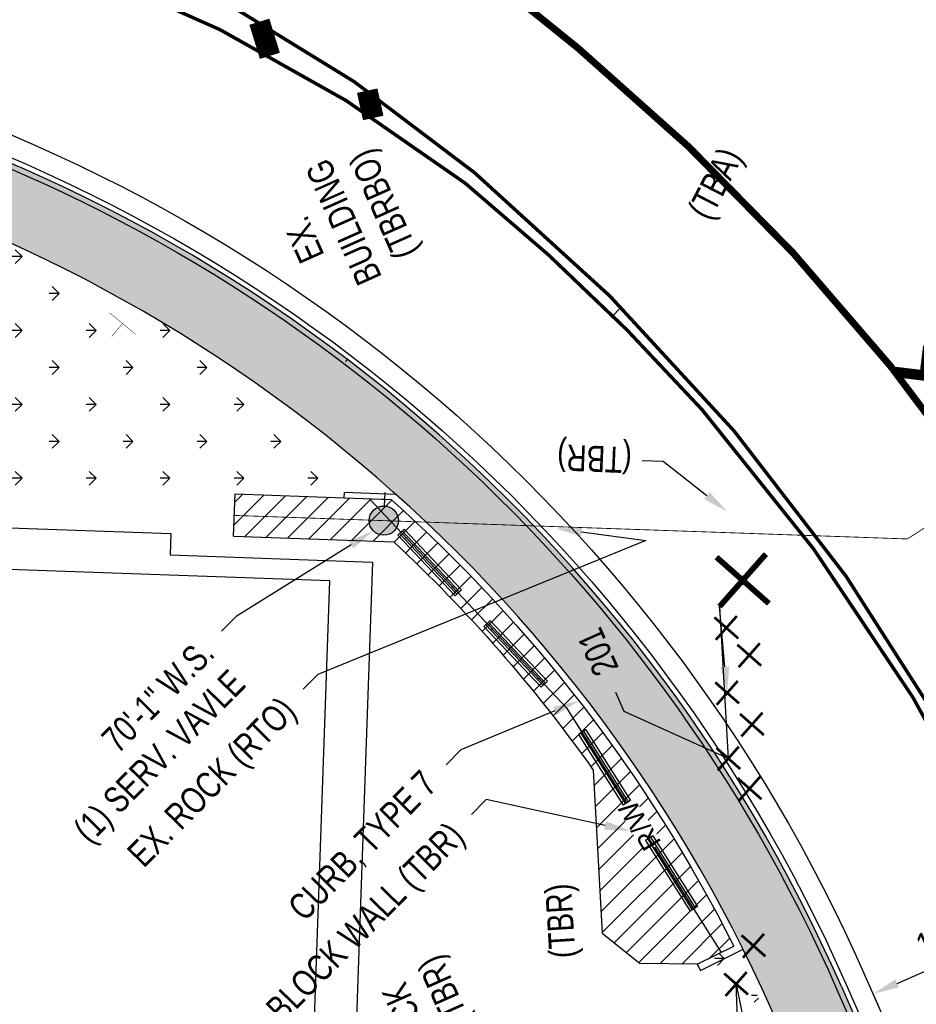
# Model space of a CAD drawing. Header units: feet. Extents: x 161194 to 165526, y 286511 to 289383.
# Tile 17 of 34: x 161655 to 161741, y 288856 to 288950. Entities that reach past the tile are written whole.
import ezdxf
from ezdxf import colors
from ezdxf.entities.mleader import LeaderData, LeaderLine
from ezdxf.math import Vec2, Vec3

# ---------------------------------------------------------------- set-up
doc = ezdxf.new("R2010")
doc.units = ezdxf.units.FT
doc.header["$MEASUREMENT"] = 0
for name, pattern in [('cl', [5.000000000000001, 0.09375000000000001, -0.09375000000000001, 4.625000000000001, -0.09375000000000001, 0.09375000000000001]), ('constlimit', [0]), ('dotted3_WD4', [12, 3, -9])]:
    doc.linetypes.add(name, pattern=pattern)
for name, color, linetype, true_color in [('DR_P_Storm_Sewer', 1, 'Continuous', 0xff0000), ('UT_P_Water', 5, 'Continuous', 0x0000ff), ('UT_P_Water_Cells', 5, 'Continuous', 0x0000ff)]:
    doc.layers.add(name, color=color, linetype=linetype, true_color=true_color)
for name, color, linetype in [('DR_P_Text', 1, 'Continuous'), ('DR_P_Underdrain', 1, 'Continuous'), ('GE_P_CL', 180, 'cl'), ('PM_P_Edge_Line', 7, 'Continuous'), ('PV_P_Curb', 6, 'Continuous'), ('PV_P_Drive', 1, 'Continuous'), ('PV_P_EOP', 7, 'Continuous'), ('PV_P_Walk', 4, 'Continuous'), ('RD_P_Cells', 1, 'Continuous'), ('RD_P_Text', 1, 'Continuous'), ('RW_P_Const_Limits', 30, 'constlimit'), ('RW_P_Esmt_TMP', 8, 'esmtmppr'), ('RW_P_Fee_RW', 10, 'rowpr'), ('SC_Shading1', 247, 'Continuous'), ('SC_Shading2', 255, 'Continuous'), ('SN_P_Signs', 1, 'Continuous'), ('VG_P_Text', 2, 'Continuous')]:
    doc.layers.add(name, color=color, linetype=linetype)
doc.styles.add('Slanted', font='font31.shx', dxfattribs={"height": 0.1})
doc.styles.add('Slanted-Normal', font='font31.shx', dxfattribs={"height": 0.1})
doc.styles.get("Standard").update_dxf_attribs({"font": 'font31.shx'})
doc.linetypes.add('esmtmppr', pattern='A,1.95,-0.05,["TMP",Slanted,S=1,R=0,X=0,Y=-0.06],-0.35,1.95', length=4.3)
doc.linetypes.add('rowpr', pattern='A,1.95,-0.05,["R/W",Slanted,S=1,R=0,X=0,Y=-0.06],-0.4,1.95', length=4.35)
doc.dimstyles.new('COEC', dxfattribs={"dimscale": 13.9, "dimtxt": 0.18, "dimasz": 0.18, "dimexe": 0.18, "dimexo": 0.0625, "dimgap": 0.09, "dimtad": 1, "dimzin": 0, "dimdsep": 46, "dimtxsty": 'Standard', "dimcen": 0.09, "dimclrd": 256, "dimclre": 256, "dimclrt": 256, "dimaunit": 1, "dimadec": 4, "dimazin": 0, "dimtfac": 1, "dimtofl": 0, "dimtmove": 0, "dimatfit": 3, "dimfxl": 1, "dimtolj": 1, "dimtzin": 0, "dimlwd": -1, "dimlwe": -1, "dimarcsym": 0})
pattern_1 = [(180, (0, 0), (-3.535533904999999, -3.535533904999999), [0.9375, -6.133567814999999]), (135, (0, 0), (-3.535533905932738, -3.535533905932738), [0.9375, -4.0625]), (225, (0, 0), (3.535533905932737, -3.535533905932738), [0.9375, -4.0625])]

# ---------------------------------------------------------------- blocks, each defined once
blk = doc.blocks.new('*D1293')
at = {"layer": 'Defpoints', "color": 0, "transparency": 16777216}
for p in [(161752.3478402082, 288863.6823305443), (161753.2284103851, 288861.6698118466), (161737.51664808, 288854.7951878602)]:
    blk.add_point(p, dxfattribs=at)
at = {"layer": 'DR_P_Text', "transparency": 16777216}
for p, q in [((161752.827555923, 288862.5859535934), (161751.345704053, 288865.9726849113)), ((161738.9264322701, 288857.8098427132), (161750.0574858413, 288862.6801943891)), ((161737.1157936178, 288855.711329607), (161735.6339417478, 288859.0980609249))]:
    blk.add_line(p, q, dxfattribs=at)
for points in [[(161749.8904631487, 288863.0619201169), (161750.2245085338, 288862.2984686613), (161752.3478402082, 288863.6823305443)], [(161738.7594095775, 288858.191568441), (161739.0934549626, 288857.4281169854), (161736.6360779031, 288856.8077065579)]]:
    blk.add_solid(points, dxfattribs=at)
at = {"layer": 'DR_P_Text', "transparency": 16777216, "insert": (161743.590036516, 288862.3063374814), "char_height": 2.5, "attachment_point": 5, "rotation": 23.631605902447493}
blk.add_mtext("\\A1;{\\W0.8;17.2'}", dxfattribs=at)

msp = doc.modelspace()

# ---------------------------------------------------------------- hatches: boundary and pattern name
at = {"layer": 'SC_Shading1'}
h = msp.add_hatch(dxfattribs=at)
h.set_pattern_fill('GRASS', color=256, scale=5, angle=90)
h.set_pattern_definition(pattern_1)
edge = h.paths.add_edge_path()
edge.add_arc((161458.9682483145, 288879.9855272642), 14.00000000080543, 137.1737591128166, 154.1394373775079, ccw=False)
edge.add_line((161448.7003877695, 288889.5024090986), (161459.9503344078, 288901.6400908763))
edge.add_arc((161531.8253582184, 288835.0219180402), 97.99999999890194, 123.09535171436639, 137.173759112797, ccw=False)
edge.add_arc((161499.6093524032, 288884.4499361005), 38.99999999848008, 101.3737634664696, 123.09535171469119, ccw=False)
edge.add_line((161491.9182232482, 288922.6840377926), (161504.6419347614, 288925.2435253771))
edge.add_line((161504.6419347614, 288925.2435253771), (161560.7079455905, 288936.5217014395))
edge.add_arc((161585.6548132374, 288812.5059613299), 126.5000000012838, 90.00000000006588, 101.37376346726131, ccw=False)
edge.add_line((161585.6548132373, 288939.0059613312), (161618.6911788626, 288939.0059613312))
edge.add_arc((161618.6911788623, 288909.0059613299), 30.00000000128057, 77.64034807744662, 89.99999999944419, ccw=False)
edge.add_arc((161593.968693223, 288796.1828754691), 145.4999999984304, 48.180645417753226, 77.64034807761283, ccw=False)
edge.add_line((161690.9858023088, 288904.6168671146), (161686.055183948, 288904.7904662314))
edge.add_line((161686.055183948, 288904.7904662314), (161686.037590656, 288904.2907758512))
edge.add_line((161686.037590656, 288904.2907758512), (161665.071, 288904.7590000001))
edge.add_line((161665.071, 288904.7590000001), (161635.0350000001, 288905.8360000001))
edge.add_line((161635.0350000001, 288905.8360000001), (161601.7229999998, 288906.821))
edge.add_line((161601.7229999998, 288906.821), (161588.73, 288907.219))
edge.add_line((161588.73, 288907.219), (161588.6811246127, 288907.6098567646))
edge.add_line((161588.6811246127, 288907.6098567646), (161582.1554260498, 288902.4647903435))
edge.add_line((161582.1554260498, 288902.4647903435), (161557.3861892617, 288882.935943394))
edge.add_arc((161510.9506894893, 288941.8319904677), 75.00000000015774, 252.5968954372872, 308.2533596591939, ccw=False)
edge.add_line((161488.5187522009, 288870.2651811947), (161445.2851091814, 288883.8163563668))
edge.add_arc((161623.1923741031, 288800.3822193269), 196.5000003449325, 154.1394373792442, 154.8745763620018, ccw=False)
h = msp.add_hatch(dxfattribs=at)
h.set_pattern_fill('ANSI31', color=256, scale=12)
h.set_pattern_definition([(45, (0, 0), (-1.060660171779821, 1.060660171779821), [])])
edge = h.paths.add_edge_path()
edge.add_arc((161593.9686932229, 288796.1828754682), 144.833399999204, 26.755713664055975, 48.18813357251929, ccw=False)
edge.add_line((161723.2953682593, 288861.3850600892), (161719.8177209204, 288859.6317466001))
edge.add_line((161719.8177209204, 288859.6317466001), (161714.3450343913, 288859.72657489))
edge.add_line((161714.3450343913, 288859.72657489), (161710.6982767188, 288862.6089570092))
edge.add_line((161710.6982767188, 288862.6089570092), (161709.8669941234, 288878.229105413))
edge.add_arc((161593.968693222, 288796.1828754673), 142.0000000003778, 35.29527735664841, 47.01869779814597)
edge.add_line((161690.7785642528, 288900.0666993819), (161675.4505246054, 288900.6029967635))
edge.add_line((161675.4505246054, 288900.6029967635), (161675.5933124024, 288904.6585020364))
edge.add_line((161675.5933124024, 288904.6585020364), (161686.037590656, 288904.2907758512))
edge.add_line((161686.037590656, 288904.2907758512), (161690.5272164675, 288904.1327033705))
h = msp.add_hatch(dxfattribs=at)
h.set_pattern_fill('GRASS', color=256, scale=5, angle=90)
h.set_pattern_definition(pattern_1)
edge = h.paths.add_edge_path()
edge.add_line((161724.5014394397, 288827.0262078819), (161724.0690322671, 288826.9905848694))
edge.add_line((161724.0690322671, 288826.9905848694), (161722.5858723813, 288828.3597903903))
edge.add_line((161722.5858723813, 288828.3597903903), (161721.523, 288829.341))
edge.add_line((161721.523, 288829.341), (161720.6140000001, 288845.4875))
edge.add_line((161720.6140000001, 288845.4875), (161719.9200656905, 288857.8138039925))
edge.add_line((161719.9200656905, 288857.8138039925), (161719.8177209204, 288859.6317466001))
edge.add_line((161719.8177209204, 288859.6317466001), (161723.2953682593, 288861.3850600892))
edge.add_arc((161593.9686934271, 288796.1828755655), 144.8333997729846, 26.071699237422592, 26.755713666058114, ccw=False)
edge.add_line((161724.064537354, 288859.836509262), (161726.3077100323, 288855.0324479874))
edge.add_arc((161699.5043854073, 288843.1133312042), 29.33399999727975, 3.383867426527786, 23.974140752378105, ccw=False)
edge.add_arc((162479.8414815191, 288889.2534084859), 752.3660001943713, 183.3838674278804, 184.6588458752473)
edge.add_line((161729.9613105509, 288828.1442648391), (161724.4467575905, 288827.6899592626))
edge.add_line((161724.4467575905, 288827.6899592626), (161724.5014394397, 288827.0262078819))
at = {"layer": 'SC_Shading2'}
h = msp.add_hatch(color=256, dxfattribs=at)
h.dxf.hatch_style = 1
edge = h.paths.add_edge_path()
edge.add_line((161735.6625684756, 288827.9456954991), (161730.679450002, 288827.5351711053))
edge.add_arc((162479.8414813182, 288889.2534084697), 751.6999999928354, 183.3838674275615, 184.7095645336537, ccw=False)
edge.add_arc((161699.5043854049, 288843.1133312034), 29.9999999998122, 3.383867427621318, 23.97414075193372)
edge.add_arc((161593.9686932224, 288796.1828754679), 145.4999999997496, 23.97414075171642, 77.64034807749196)
edge.add_arc((161618.6911788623, 288909.0059613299), 30.00000000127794, 77.64034807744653, 89.99999999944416)
edge.add_line((161618.6911788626, 288939.0059613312), (161585.6548132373, 288939.0059613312))
edge.add_arc((161585.6548132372, 288812.5059613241), 126.5000000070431, 89.99999999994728, 93.19119991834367)
edge.add_line((161578.6127918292, 288938.8098010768), (161578.3344510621, 288943.8020477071))
edge.add_arc((161585.6548132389, 288812.5059612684), 131.5000000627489, 90.00000000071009, 93.19119991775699, ccw=False)
edge.add_line((161585.6548132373, 288944.0059613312), (161622.2330896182, 288944.0059613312))
edge.add_line((161622.2330896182, 288944.0059613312), (161622.6102750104, 288945.9700721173))
edge.add_arc((161592.341147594, 288788.3501830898), 160.4999984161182, 78.26161693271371, 79.1293330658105, ccw=False)
edge.add_arc((161593.9686932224, 288796.1828754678), 152.4999999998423, 23.70824187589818, 78.2616169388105, ccw=False)
edge.add_line((161733.5984198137, 288857.499997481), (161735.2276361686, 288853.7899891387))
edge.add_arc((161699.0612479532, 288837.907849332), 39.50000001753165, 20.8332701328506, 23.70824187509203, ccw=False)
edge.add_line((161735.9787110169, 288851.9560137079), (161734.1094723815, 288851.2447142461))
edge.add_arc((162479.8414813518, 288889.2534084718), 746.7000000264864, 182.9177437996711, 184.7095645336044)
at = {"layer": 'UT_P_Water'}
h = msp.add_hatch(color=256, dxfattribs=at)
h.dxf.hatch_style = 1
edge = h.paths.add_edge_path()
edge.add_arc((161689.8245732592, 288902.1013013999), 1.401119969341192, -93.28224945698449, 266.7177505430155)

# ---------------------------------------------------------------- linework, layer by layer
at = {"layer": 'DR_P_Storm_Sewer', "elevation": 959.2373440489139, "flags": 128}
msp.add_lwpolyline([(161686.1920228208, 288917.3229600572), (161686.3434566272, 288917.5218761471)], dxfattribs=at)
at = {"layer": 'DR_P_Text', "linetype": 'ByBlock', "lineweight": -2}
msp.add_line((161716.5402555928, 288907.7536480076), (161714.5418831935, 288907.8343186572), dxfattribs=at)
msp.add_lwpolyline([(161720.7353192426, 288904.4877508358), (161716.5402555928, 288907.7536480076)], dxfattribs=at)
at = {"layer": 'DR_P_Text'}
msp.add_solid([(161720.9912777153, 288904.816530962), (161722.708, 288902.952), (161720.47936077, 288904.1589707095)], dxfattribs=at)
at = {"layer": 'DR_P_Underdrain', "flags": 128}
msp.add_lwpolyline([(161637.9586759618, 288941.6781723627, -0.2192662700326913), (161733.1406174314, 288857.2989577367), (161734.7698337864, 288853.5889493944, -0.06264499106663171), (161737.5409138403, 288844.2572835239, -0.06264499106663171)], format="xyb", dxfattribs=at)
at = {"layer": 'GE_P_CL', "flags": 128}
msp.add_lwpolyline([(161712.5239912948, 288922.5208301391), (161711.725317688, 288921.7131117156)], dxfattribs=at)
at = {"layer": 'PM_P_Edge_Line', "color": 2, "const_width": 0.333}
for points in [[(161767.4280044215, 288816.4625743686, 0.176788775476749), (161698.4889222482, 288935.4172826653, 0.1692527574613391), (161605.7951905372, 288970.3357493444, -0.09014585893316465), (161574.6268577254, 288976.808013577)], [(161768.1154979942, 288804.9621595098, 0.1511574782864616), (161720.2520207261, 288912.7414377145, 0.03933284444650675), (161697.6275021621, 288934.3853771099, 0.166691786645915), (161607.2788223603, 288964.718732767, 0.01483327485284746), (161596.794952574, 288965.294137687), (161572.3084664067, 288965.9104799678)]]:
    msp.add_lwpolyline(points, format="xyb", dxfattribs=at)
at = {"layer": 'PM_P_Edge_Line', "linetype": 'dotted3_WD4', "ltscale": 0.01, "const_width": 0.6659999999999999, "flags": 128}
msp.add_lwpolyline([(161658.5831516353, 288973.8277281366), (161673.7190747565, 288968.2686066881, -0.06178065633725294), (161695.6075580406, 288957.0011799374, -0.02420487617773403), (161708.4219763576, 288947.3162085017, -0.04938161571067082), (161738.2493769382, 288916.9543279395)], format="xyb", dxfattribs=at)
at = {"layer": 'PM_P_Edge_Line', "color": 2, "const_width": 2, "flags": 128}
for points in [[(161677.9177537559, 288949.8561867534), (161678.9276532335, 288946.5885185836)], [(161688.2337558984, 288943.2570246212), (161688.8112626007, 288940.6454741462)]]:
    msp.add_lwpolyline(points, dxfattribs=at)
at = {"layer": 'PM_P_Edge_Line', "const_width": 1, "flags": 128}
msp.add_lwpolyline([(161741.9095755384, 288918.7837285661), (161741.5709127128, 288915.9884835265), (161738.7498974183, 288916.3302685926)], dxfattribs=at)
at = {"layer": 'PM_P_Edge_Line', "linetype": 'Continuous', "const_width": 0.6666, "flags": 128}
msp.add_lwpolyline([(161738.2493769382, 288916.9543279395, -0.04978476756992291), (161761.7044935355, 288881.0248484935, -0.08051588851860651), (161780.2236410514, 288824.7981378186, 0.01933402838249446), (161785.2861615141, 288799.321027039)], format="xyb", dxfattribs=at)
at = {"layer": 'PV_P_Curb'}
msp.add_lwpolyline([(161502.3740377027, 288936.5176835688), (161558.4400485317, 288947.7958596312, -0.08448694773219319), (161604.7255600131, 288949.181879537), (161614.5903518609, 288947.8054194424, -0.01656049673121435), (161625.095509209, 288945.9831469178, -0.242633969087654), (161734.056222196, 288857.7010372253), (161735.6854385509, 288853.991028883, -0.06264499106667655), (161738.5275719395, 288844.4200895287)], format="xyb", dxfattribs=at)
at = {"layer": 'PV_P_Curb', "flags": 128}
for points in [[(161686.037590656, 288904.2907758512), (161686.055183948, 288904.7904662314)], [(161690.9858023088, 288904.6168671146), (161686.055183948, 288904.7904662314)], [(161719.8177209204, 288859.6317466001), (161723.2953682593, 288861.3850600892)], [(161720.1178159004, 288859.0365167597), (161724.1893295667, 288861.089237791)], [(161719.8177209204, 288859.6317466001), (161720.1178159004, 288859.0365167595)]]:
    msp.add_lwpolyline(points, dxfattribs=at)
for points in [[(161686.037590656, 288904.2907758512), (161690.5272164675, 288904.1327033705, -0.09379014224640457), (161723.2953682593, 288861.3850600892, -0.09379014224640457)], [(161733.5984198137, 288857.499997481), (161735.2276361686, 288853.7899891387, -0.06264499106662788), (161738.0342428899, 288844.3386865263, -0.06264499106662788)]]:
    msp.add_lwpolyline(points, format="xyb", dxfattribs=at)
at = {"layer": 'PV_P_Curb'}
msp.add_arc((161593.9686932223, 288796.1828754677), 152.5, 23.70824187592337, 78.26161693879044, dxfattribs=at)
at = {"layer": 'PV_P_Drive', "flags": 128}
for points in [[(161675.4505246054, 288900.6029967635), (161675.5933124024, 288904.6585020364), (161686.037590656, 288904.2907758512)], [(161675.4505246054, 288900.6029967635), (161690.7785642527, 288900.0666993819)], [(161709.8669941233, 288878.2291054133), (161710.6982767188, 288862.6089570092), (161714.3450343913, 288859.72657489)], [(161719.8177209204, 288859.6317466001), (161714.3450343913, 288859.72657489)]]:
    msp.add_lwpolyline(points, dxfattribs=at)
msp.add_lwpolyline([(161690.7785642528, 288900.0666993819, -0.05119773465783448), (161709.8669941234, 288878.229105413)], format="xyb", dxfattribs=at)
at = {"layer": 'PV_P_EOP', "flags": 128}
msp.add_lwpolyline([(161501.9796208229, 288938.4784067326), (161558.045631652, 288949.756582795, -0.08448694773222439), (161605.0019476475, 288951.1626899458), (161614.8667394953, 288949.7862298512, -0.01656049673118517), (161625.5023956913, 288947.9413204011, -0.242633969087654), (161735.887431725, 288858.5051962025), (161737.51664808, 288854.7951878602, -0.06264499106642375), (161740.500888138, 288844.7457015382)], format="xyb", dxfattribs=at)
at = {"layer": 'PV_P_Walk'}
msp.add_lwpolyline([(161730.679450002, 288827.5351711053, -0.005784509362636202), (161729.452080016, 288844.8840902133, 0.09008452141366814), (161726.9162535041, 288855.303059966, 0.2385389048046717), (161625.1126037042, 288938.310658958, 0.0539814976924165), (161618.6911788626, 288939.0059613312), (161585.6548132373, 288939.0059613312, 0.04966818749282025), (161560.7079455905, 288936.5217014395), (161504.6419347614, 288925.2435253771), (161491.9182232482, 288922.6840377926, 0.09506312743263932), (161478.3140265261, 288917.1226937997, 0.06150602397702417), (161459.9503344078, 288901.6400908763), (161448.7003877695, 288889.5024090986, 0.07416225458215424), (161446.3702332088, 288886.0920823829, 0.003207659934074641), (161445.2851091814, 288883.8163563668)], format="xyb", dxfattribs=at)
at = {"layer": 'RD_P_Cells', "flags": 128}
for points in [[(161691.7591446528, 288901.2834420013), (161691.1527853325, 288900.7118501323)], [(161691.1527853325, 288900.7118501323), (161696.6402867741, 288894.8905678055)], [(161691.3351733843, 288900.8837804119), (161696.8226748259, 288895.062498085)], [(161691.5767566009, 288901.1115117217), (161697.0642580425, 288895.2902293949)], [(161691.7591446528, 288901.2834420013), (161697.2466460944, 288895.4621596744)], [(161697.2466460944, 288895.4621596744), (161696.6402867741, 288894.8905678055)], [(161699.9903968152, 288892.551518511), (161699.3840374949, 288891.9799266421)], [(161699.8080087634, 288892.3795882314), (161705.295510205, 288886.5583059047)], [(161699.9903968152, 288892.551518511), (161705.4778982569, 288886.7302361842)], [(161699.3840374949, 288891.9799266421), (161704.8715389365, 288886.1586443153)], [(161699.5664255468, 288892.1518569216), (161705.0539269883, 288886.3305745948)], [(161705.4778982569, 288886.7302361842), (161704.8715389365, 288886.1586443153)], [(161709.154965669, 288882.071671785), (161708.4503372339, 288881.6268261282)], [(161719.8316885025, 288865.1599128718), (161719.1270600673, 288864.7150672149)]]:
    msp.add_lwpolyline(points, dxfattribs=at)
at = {"layer": 'RD_P_Cells'}
for centre in [(161691.9704182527, 288900.4519008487), (161696.4290131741, 288895.7221089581), (161700.2016704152, 288891.7199773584), (161704.6602653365, 288886.9901854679), (161709.2030285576, 288881.2150579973), (161712.6729634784, 288875.7187363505), (161719.0789971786, 288865.5716810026)]:
    msp.add_circle(centre, 0.04, dxfattribs=at)
at = {"layer": 'RD_P_Text', "linetype": 'ByBlock', "lineweight": -2}
msp.add_lwpolyline([(161701.4097221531, 288908.3644400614), (161701.4097217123, 288908.3644400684)], dxfattribs=at)
at = {"layer": 'RW_P_Const_Limits', "flags": 128}
msp.add_lwpolyline([(161416.6485474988, 288757.6250089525), (161417.6922561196, 288787.6130524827), (161438.3532619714, 288786.8939635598), (161438.5972597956, 288793.8236105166), (161446.0845818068, 288807.5405735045), (161447.3883913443, 288844.5693454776), (161585.4555437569, 288839.7880729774), (161585.6629496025, 288845.7772598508), (161587.7041017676, 288903.7504608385), (161669.4567214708, 288900.8720830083), (161669.3843068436, 288898.8153393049), (161688.7342659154, 288898.1370014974), (161685.5694113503, 288808.24777675), (161720.5822771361, 288807.0150302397, 0.05527215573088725), (161745.0058036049, 288681.2769272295), (161753.8199854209, 288662.1553636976), (161751.1262045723, 288660.338471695), (161757.7616477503, 288642.4707222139), (161761.4405209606, 288639.1310084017), (161774.3627886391, 288644.7007002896), (161822.7330282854, 288660.8492850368), (161845.1253330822, 288674.2415155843), (161830.4357324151, 288698.8030712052), (161825.5500758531, 288731.7637732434), (161831.2137482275, 288732.6969287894), (161823.5730659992, 288765.9173054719), (161851.8960672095, 288777.5325115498), (161816.4192443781, 288864.0406707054), (161812.2379287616, 288917.6410658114), (161814.5794109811, 288982.5403279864), (161806.568, 288982.605), (161807.4083870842, 289005.7609042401), (161812.3454514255, 289005.5825981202), (161814.1600000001, 289045.1779999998), (161814.8360210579, 289045.1232414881), (161816.2141521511, 289083.321136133), (161806.2196393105, 289083.6730268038), (161806.8722809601, 289101.7438244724), (161778.9889030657, 289102.7508554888), (161789.0147506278, 289368.8675711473), (161761.0346007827, 289369.9217128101), (161751.5924847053, 289119.2990194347), (161715.4934064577, 289120.6027671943), (161714.3223979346, 289088.1790656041), (161651.8819597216, 289090.3674608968), (161653.66115176, 289139.6309741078), (161642.6683892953, 289140.0279867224), (161640.8905269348, 289090.7530299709), (161588.1886211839, 289092.6103220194), (161467.8924595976, 289114.295520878), (161469.9859442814, 289173.7514189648), (161430.3448375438, 289180.9813183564), (161362.2579997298, 289183.3787045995), (161360.8345553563, 289142.9522499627), (161368.2908745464, 289143.0117256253), (161366.4502846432, 289100.3522430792), (161359.3384401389, 289100.4619109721), (161358.2221753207, 289068.7594926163), (161358.2428971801, 289068.7587629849), (161367.762230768, 289068.0275814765), (161367.7137430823, 289065.7856941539), (161366.7142282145, 289065.8189375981), (161366.5412324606, 289057.8202677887), (161367.5407473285, 289057.7870243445), (161367.4667433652, 289054.3653607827), (161361.4715354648, 289054.3262681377), (161361.0375463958, 289042.3880607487), (161333.9495131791, 289042.9702308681), (161327.3005573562, 289043.1131287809), (161326.710543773, 289026.3564800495), (161339.0348951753, 289026.2447793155), (161355.4068255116, 289017.2203488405), (161354.4524809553, 288990.1165380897), (161351.724800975, 288990.1412601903), (161298.4885839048, 288990.6237622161), (161298.6154665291, 289004.6231872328), (161237.8112885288, 289005.1742808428), (161230.8207927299, 289001.2374743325), (161230.5333541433, 288969.5233214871), (161230.4038926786, 288955.2393635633), (161243.1955362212, 288955.1234275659, -0.2289954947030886), (161318.8696831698, 288917.6975216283, 0.09519770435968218), (161353.7752514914, 288887.101713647), (161364.6104598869, 288880.755028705), (161363.3540856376, 288845.0734400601), (161357.3522827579, 288845.1278369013), (161356.6130632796, 288824.1336742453), (161362.6148661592, 288824.0792774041), (161361.8173069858, 288801.4282414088, 0.111131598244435), (161356.1348492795, 288779.7669147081), (161355.7829601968, 288769.7731079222), (161360.6966151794, 288769.6000946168), (161360.3447260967, 288759.606287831), (161416.6485051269, 288757.6237915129)], format="xyb", dxfattribs=at)
at = {"layer": 'RW_P_Esmt_TMP', "ltscale": 0.9, "flags": 128}
for points in [[(161684.6683076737, 288896.3340291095), (161591.5608778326, 288899.6121914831)], [(161681.4311419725, 288804.3910000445), (161684.6683076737, 288896.3340291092)]]:
    msp.add_lwpolyline(points, dxfattribs=at)
at = {"layer": 'RW_P_Fee_RW', "ltscale": 0.9, "flags": 128}
msp.add_lwpolyline([(161722.1192576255, 288860.7559568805), (161707.3755750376, 288884.109715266), (161688.4310963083, 288904.2065043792)], dxfattribs=at)
at = {"layer": 'SN_P_Signs', "const_width": 0.042, "flags": 128}
for points in [[(161666.0538482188, 288919.9435557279), (161663.5972957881, 288921.9942507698)], [(161663.8002244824, 288919.7406270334), (161664.8255720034, 288920.9689032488)]]:
    msp.add_lwpolyline(points, dxfattribs=at)
at = {"layer": 'UT_P_Water', "const_width": 0.08, "flags": 128}
msp.add_lwpolyline([(161675.5204578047, 288902.6017737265), (161739.9065365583, 288900.3490338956), (161742.8759693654, 288902.2463631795), (161744.7653431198, 288902.1802577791)], dxfattribs=at)
at = {"layer": 'UT_P_Water_Cells', "elevation": -960.1779999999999, "flags": 128}
for points in [[(161689.9185742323, 288904.787964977), (161689.8735656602, 288903.5015645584)], [(161689.2576959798, 288904.1760123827), (161689.8963813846, 288904.1536660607)], [(161689.8963813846, 288904.1536660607), (161690.5350667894, 288904.1313197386)]]:
    msp.add_lwpolyline(points, dxfattribs=at)
at = {"layer": 'UT_P_Water_Cells'}
msp.add_circle((161689.8245732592, 288902.1013013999), 1.401119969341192, dxfattribs=at)
at = {"layer": 'VG_P_Text', "flags": 128}
for points, const_width, elevation in [([(161721.6482418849, 288898.6066527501), (161726.6677581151, 288894.16934725)], 0.55, 960.4469999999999), ([(161721.9393472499, 288893.8782418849), (161726.37665275, 288898.8977581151)], 0.55, 960.4469999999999), ([(161721.4532008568, 288892.8424785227), (161723.7347991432, 288890.8255214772)], 0.25, 960.478), ([(161721.5855214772, 288890.6932008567), (161723.6024785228, 288892.9747991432)], 0.25, 960.478), ([(161723.6442008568, 288890.2274785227), (161725.9257991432, 288888.2105214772)], 0.25, 960.6089999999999), ([(161723.7765214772, 288888.0782008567), (161725.7934785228, 288890.3597991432)], 0.25, 960.6089999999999), ([(161721.5342008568, 288886.6194785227), (161723.8157991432, 288884.6025214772)], 0.25, 960.51), ([(161721.6665214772, 288884.4702008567), (161723.6834785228, 288886.7517991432)], 0.25, 960.51), ([(161723.9042008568, 288883.5964785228), (161726.1857991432, 288881.5795214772)], 0.25, 960.4219999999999), ([(161724.0365214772, 288881.4472008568), (161726.0534785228, 288883.7287991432)], 0.25, 960.4219999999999), ([(161721.6432008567, 288880.3434785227), (161723.9247991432, 288878.3265214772)], 0.25, 960.6689999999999), ([(161721.7755214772, 288878.1942008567), (161723.7924785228, 288880.4757991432)], 0.25, 960.6689999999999), ([(161723.6742008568, 288877.4544785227), (161725.9557991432, 288875.4375214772)], 0.25, 960.256), ([(161723.8065214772, 288875.3052008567), (161725.8234785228, 288877.5867991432)], 0.25, 960.256), ([(161724.0462008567, 288862.4144785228), (161726.3277991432, 288860.3975214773)], 0.25, 960.139), ([(161724.1785214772, 288860.2652008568), (161726.1954785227, 288862.5467991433)], 0.25, 960.139), ([(161722.3902008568, 288858.7564785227), (161724.6717991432, 288856.7395214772)], 0.25, 960.6669999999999), ([(161722.5225214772, 288856.6072008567), (161724.5394785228, 288858.8887991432)], 0.25, 960.6669999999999)]:
    msp.add_lwpolyline(points, dxfattribs=dict(at, const_width=const_width, elevation=elevation))

# ---------------------------------------------------------------- texts
at = {"layer": 'DR_P_Text', "char_height": 2.5, "style": 'Slanted-Normal'}
for s, insert, attachment_point, rotation in [('{\\W0.8;EX. \\PBUILDING\\P(TBRBO)}', (161686.3117075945, 288930.8269143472, 960.4909999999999), 5, 114.0436111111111), ('{\\W0.8;(TBA)}', (161721.8372067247, 288934.2130903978), 5, 62.764946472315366), ('{\\W0.8;(TBR)}', (161706.3552335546, 288906.913780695), 3, 177.68832901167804)]:
    msp.add_mtext(s, dxfattribs=dict(at, insert=insert, attachment_point=attachment_point, rotation=rotation))
at = {"layer": 'RD_P_Text', "insert": (161707.0788805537, 288863.8030839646), "char_height": 2.5, "attachment_point": 5, "rotation": 93.52770142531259, "style": 'Slanted-Normal'}
msp.add_mtext('{\\W0.8;(TBR)}', dxfattribs=at)

# ---------------------------------------------------------------- dimensions: what is measured, and where the dimension line sits
at = {"layer": 'DR_P_Text'}
dim = msp.add_aligned_dim(p1=(161737.51664808, 288854.7951878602), p2=(161753.2284103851, 288861.6698118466), distance=2.1967328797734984, text="{\\W0.8;17.2'}", dimstyle='COEC', override={"dimscale": 20, "dimtxt": 0.125, "dimasz": 0.125, "dimexe": 0.125, "dimexo": 0.05, "dimgap": 0.05}, dxfattribs=at)
dim.commit()
dim.dimension.update_dxf_attribs({"geometry": '*D1293', "text_midpoint": (161743.590036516, 288862.3063374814)})

# ---------------------------------------------------------------- leaders
ml = msp.add_multileader_mtext('Standard', dxfattribs=at)
ml.set_content('{\\W0.8;70\'-1" W.S.\\P(1) SERV. VAVLE}', color=256, style='Slanted-Normal')
ml.set_leader_properties()
ml.build(insert=Vec2(0, 0))
ml.multileader.update_dxf_attribs({"dogleg_length": 0.1, "arrow_head_size": 2.5, "scale": 20})
ctx = ml.context
ctx.base_point, ctx.scale, ctx.char_height, ctx.arrow_head_size, ctx.plane_origin, ctx.plane_x_axis, ctx.plane_y_axis = Vec3(161655.260216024, 288872.2602279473), 20, 2.5, 2.5, Vec3(161696.866843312, 288964.5582428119), Vec3(0.7030976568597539, 0.7110933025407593), Vec3(-0.7110933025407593, 0.7030976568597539)
ctx.text_align_type = 2
notes = []
notes.append((ctx, [(0, (1, 1, 0), (161675.7058494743, 288892.9383696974), (-0.7030976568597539, -0.7110933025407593), 2, [(2, [(161688.8201104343, 288901.1244740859), (161675.7058491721, 288892.9383693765)], 0, [])])]))
ctx.mtext.insert, ctx.mtext.text_direction, ctx.mtext.rotation, ctx.mtext.alignment, ctx.mtext.flow_direction = Vec3(161672.0045922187, 288890.9728685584), Vec3(0.7030976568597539, 0.7110933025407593), 0.7910519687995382, 3, 5
ml = msp.add_multileader_mtext('Standard', dxfattribs=at)
ml.set_content('{\\W0.8;CURB, TYPE 7}', color=256, style='Slanted-Normal')
ml.set_leader_properties()
ml.build(insert=Vec2(0, 0))
ml.multileader.update_dxf_attribs({"dogleg_length": 0.1, "arrow_head_size": 2.5, "scale": 20})
ctx = ml.context
ctx.base_point, ctx.scale, ctx.char_height, ctx.arrow_head_size, ctx.plane_origin, ctx.plane_x_axis, ctx.plane_y_axis = Vec3(161678.6726833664, 288861.4262594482), 20, 2.5, 2.5, Vec3(161716.9212060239, 288949.6758253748), Vec3(0.7030976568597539, 0.7110933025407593), Vec3(-0.7110933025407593, 0.7030976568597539)
ctx.text_align_type = 2
notes.append((ctx, [(0, (1, 1, 0), (161697.1987486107, 288880.1630036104), (-0.7030976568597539, -0.7110933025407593), 2, [(2, [(161708.4895539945, 288884.8490257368), (161697.1987483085, 288880.1630032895)], 0, [])])]))
ctx.mtext.insert, ctx.mtext.text_direction, ctx.mtext.rotation, ctx.mtext.alignment, ctx.mtext.flow_direction = Vec3(161693.2999654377, 288878.392807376), Vec3(0.7030976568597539, 0.7110933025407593), 0.7910519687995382, 3, 5
at = {"layer": 'RD_P_Text'}
ml = msp.add_multileader_mtext('Standard', dxfattribs=at)
ml.set_content('{\\W0.8;EX. ROCK (RTO)}', color=256, style='Slanted-Normal')
ml.set_leader_properties()
ml.build(insert=Vec2(0, 0))
ml.multileader.update_dxf_attribs({"dogleg_length": 0.1, "arrow_head_size": 2.5, "scale": 20})
ctx = ml.context
ctx.base_point, ctx.scale, ctx.char_height, ctx.arrow_head_size, ctx.plane_origin, ctx.plane_x_axis, ctx.plane_y_axis = Vec3(161663.323548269, 288866.9712364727), 20, 2.5, 2.5, Vec3(161699.8358056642, 288958.3065062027), Vec3(0.7030976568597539, 0.7110933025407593), Vec3(-0.7110933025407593, 0.7030976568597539)
ctx.text_align_type = 2
notes.append((ctx, [(0, (1, 1, 0), (161683.5124952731, 288887.3897727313), (-0.7030976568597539, -0.7110933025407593), 2, [(2, [(161706.274, 288901.341), (161714.885, 288900.216), (161683.512494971, 288887.3897724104)], 0, [])])]))
ctx.mtext.insert, ctx.mtext.text_direction, ctx.mtext.rotation, ctx.mtext.alignment, ctx.mtext.flow_direction = Vec3(161679.8112380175, 288885.4242715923), Vec3(0.7030976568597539, 0.7110933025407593), 0.7910519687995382, 3, 5
ml = msp.add_multileader_mtext('Standard', dxfattribs=at)
ml.set_content('{\\W0.8;201}', color=256, style='Slanted-Normal')
ml.set_leader_properties()
ml.build(insert=Vec2(0, 0))
ml.multileader.update_dxf_attribs({"dogleg_length": 0.1, "arrow_head_size": 2.5, "scale": 20})
ctx = ml.context
ctx.base_point, ctx.scale, ctx.char_height, ctx.arrow_head_size, ctx.plane_origin, ctx.plane_x_axis, ctx.plane_y_axis = Vec3(161712.0194885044, 288885.6593182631), 20, 2.5, 2.5, Vec3(161644.1809694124, 288933.606088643), Vec3(-0.4074318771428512, 0.9132356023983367), Vec3(-0.9132356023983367, -0.4074318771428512)
notes.append((ctx, [(1, (1, 1, 0), (161712.8343522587, 288883.8328470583), (-0.4074318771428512, 0.9132356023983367), 2, [(3, [(161722.675, 288885.611), (161721.9393472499, 288893.8782418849), (161722.784, 288879.335), (161712.8343524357, 288883.8328468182)], 0, [])])]))
ctx.mtext.insert, ctx.mtext.text_direction, ctx.mtext.rotation, ctx.mtext.flow_direction = Vec3(161710.0630802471, 288886.9764996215), Vec3(-0.4074318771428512, 0.9132356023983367), 1.990436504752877, 5
ml = msp.add_multileader_mtext('Standard', dxfattribs=at)
ml.set_content('{\\W0.8;EX. BLOCK WALL (TBR)}', color=256, style='Slanted-Normal')
ml.set_leader_properties()
ml.build(insert=Vec2(0, 0))
ml.multileader.update_dxf_attribs({"dogleg_length": 0.1, "arrow_head_size": 2.5, "scale": 20})
ctx = ml.context
ctx.base_point, ctx.scale, ctx.char_height, ctx.arrow_head_size, ctx.plane_origin, ctx.plane_x_axis, ctx.plane_y_axis = Vec3(161672.2854556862, 288847.7716029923), 20, 2.5, 2.5, Vec3(161719.3282791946, 288944.9154787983), Vec3(0.7030976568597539, 0.7110933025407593), Vec3(-0.7110933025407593, 0.7030976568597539)
ctx.text_align_type = 2
notes.append((ctx, [(0, (1, 1, 0), (161699.6058217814, 288875.4026570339), (-0.7030976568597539, -0.7110933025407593), 2, [(2, [(161713.4391790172, 288872.4029421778), (161699.6058214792, 288875.402656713)], 0, [])])]))
ctx.mtext.insert, ctx.mtext.text_direction, ctx.mtext.rotation, ctx.mtext.alignment, ctx.mtext.flow_direction = Vec3(161695.9045645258, 288873.4371558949), Vec3(0.7030976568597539, 0.7110933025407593), 0.7910519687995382, 3, 5
ml = msp.add_multileader_mtext('Standard', dxfattribs=at)
ml.set_content('{\\W0.8;EX. BLOCK\\PWALL (TBR)}', color=256, style='Slanted-Normal')
ml.set_leader_properties()
ml.build(insert=Vec2(0, 0))
ml.multileader.update_dxf_attribs({"dogleg_length": 0.1, "arrow_head_size": 2.5, "scale": 20})
ctx = ml.context
ctx.base_point, ctx.scale, ctx.char_height, ctx.arrow_head_size, ctx.plane_origin, ctx.plane_x_axis, ctx.plane_y_axis = Vec3(161697.2711701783, 288842.8695696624), 20, 2.5, 2.5, Vec3(161638.1449511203, 288894.8130972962), Vec3(-0.4074318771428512, 0.9132356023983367), Vec3(-0.9132356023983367, -0.4074318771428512)
notes.append((ctx, [(1, (1, 1, 0), (161698.0860339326, 288841.0430984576), (-0.4074318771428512, 0.9132356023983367), 2, [(1, [(161729.1750365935, 288832.4476067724), (161721.0613403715, 288837.5414259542)], 0, [])])]))
ctx.mtext.insert, ctx.mtext.text_direction, ctx.mtext.rotation, ctx.mtext.flow_direction = Vec3(161695.3147619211, 288844.1867510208), Vec3(-0.4074318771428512, 0.9132356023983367), 1.990436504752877, 5
ml = msp.add_multileader_mtext('Standard', dxfattribs=at)
ml.set_content('{\\W0.8;201}', color=256, style='Slanted-Normal')
ml.set_leader_properties()
ml.build(insert=Vec2(0, 0))
ml.multileader.update_dxf_attribs({"dogleg_length": 0.1, "arrow_head_size": 2.5, "scale": 20})
ctx = ml.context
ctx.base_point, ctx.scale, ctx.char_height, ctx.arrow_head_size, ctx.plane_origin, ctx.plane_x_axis, ctx.plane_y_axis = Vec3(161705.5056076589, 288847.5908262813), 20, 2.5, 2.5, Vec3(161646.5306159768, 288897.3581888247), Vec3(-0.4074318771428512, 0.9132356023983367), Vec3(-0.9132356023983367, -0.4074318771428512)
notes.append((ctx, [(1, (1, 1, 0), (161706.3204714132, 288845.7643550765), (-0.4074318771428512, 0.9132356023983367), 2, [(5, [(161723.822, 288850.323), (161723.531, 288857.7480000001), (161725.801, 288846.413), (161724.083000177, 288842.3439997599), (161725.617, 288837.983), (161725.493, 288853.84)], 0, [])])]))
ctx.mtext.insert, ctx.mtext.text_direction, ctx.mtext.rotation, ctx.mtext.flow_direction = Vec3(161703.5491994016, 288848.9080076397), Vec3(-0.4074318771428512, 0.9132356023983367), 1.990436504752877, 5
for ctx, leaders in notes:
    for number, flags, end, landing, length, lines in leaders:
        leader = LeaderData()
        leader.index, (leader.has_last_leader_line, leader.has_dogleg_vector, leader.attachment_direction) = number, flags
        leader.last_leader_point, leader.dogleg_vector, leader.dogleg_length = Vec3(end), Vec3(landing), length
        for number, points, colour, breaks in lines:
            line = LeaderLine()
            line.index, line.vertices, line.color, line.breaks = number, Vec3.list(points), colors.encode_raw_color(colour), breaks
            leader.lines.append(line)
        ctx.leaders.append(leader)

# ---------------------------------------------------------------- next in the draw order: texts
at = {"layer": 'RW_P_Fee_RW', "linetype": 'Continuous', "insert": (161714.3118573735, 288872.9037856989), "char_height": 1.9, "attachment_point": 5, "rotation": 122.26501579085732, "style": 'Slanted-Normal', "bg_fill": 3, "box_fill_scale": 1, "bg_fill_color": 256, "bg_fill_transparency": 0}
msp.add_mtext('R/W', dxfattribs=at)

# ---------------------------------------------------------------- next in the draw order: linework, layer by layer
at = {"layer": 'RD_P_Cells', "flags": 128}
for points in [[(161708.9430190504, 288881.937865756), (161713.2137081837, 288875.1731621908)], [(161709.154965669, 288882.071671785), (161713.4256548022, 288875.3069682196)], [(161708.4503372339, 288881.6268261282), (161712.7210263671, 288874.8621225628)], [(161708.6622838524, 288881.760632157), (161712.9329729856, 288874.9959285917)], [(161713.4256548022, 288875.3069682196), (161712.7210263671, 288874.8621225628)], [(161715.5609993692, 288871.9246164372), (161714.8563709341, 288871.4797707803)], [(161714.8563709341, 288871.4797707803), (161719.1270600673, 288864.7150672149)], [(161715.0683175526, 288871.6135768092), (161719.3390066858, 288864.8488732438)], [(161715.3490527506, 288871.7908104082), (161719.6197418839, 288865.0261068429)], [(161715.5609993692, 288871.9246164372), (161719.8316885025, 288865.1599128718)]]:
    msp.add_lwpolyline(points, dxfattribs=at)
at = {"layer": 'RD_P_Cells'}
msp.add_circle((161715.6090622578, 288871.0680026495), 0.04, dxfattribs=at)

doc.saveas('drawing.dxf')
